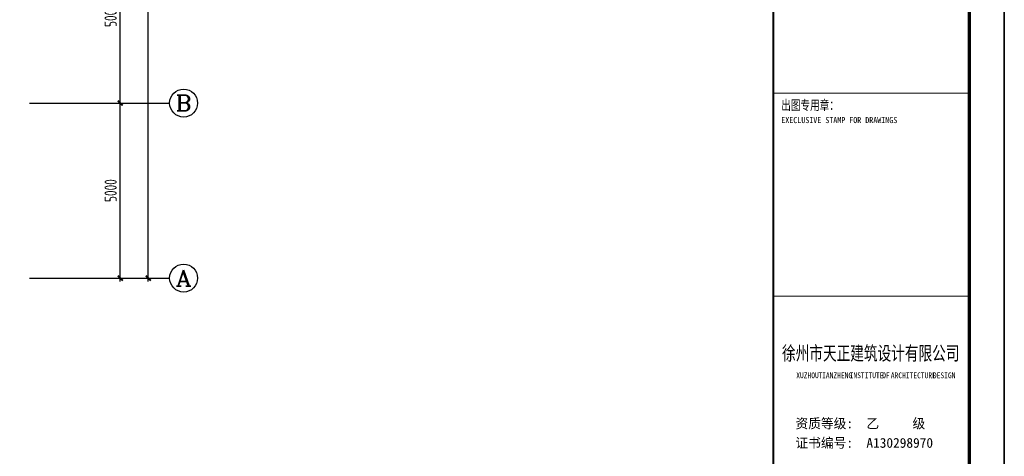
# Model space of a CAD drawing. Extents: x -302077 to 107904, y -9283 to 295706.
# Tile 136 of 256: x -103508 to -75370, y 192136 to 204609. Entities that reach past the tile are written whole.
import ezdxf
from ezdxf.enums import TextEntityAlignment as Align

# ---------------------------------------------------------------- set-up
doc = ezdxf.new("R2010")
doc.units = 0
doc.header["$LTSCALE"] = 500
doc.header["$MEASUREMENT"] = 0
doc.layers.get('0').update_dxf_attribs({"linetype": 'CONTINUOUS'})
doc.layers.get('Defpoints').update_dxf_attribs({"linetype": 'CONTINUOUS'})
for name, color, linetype in [('AXIS', 3, 'CONTINUOUS'), ('AXIS_TEXT', 7, 'CONTINUOUS'), ('PUB_DIM', 3, 'CONTINUOUS'), ('PUB_TITLE', 4, 'CONTINUOUS'), ('SHEET_TEXT', 3, 'CONTINUOUS'), ('TK', 7, 'CONTINUOUS')]:
    doc.layers.add(name, color=color, linetype=linetype)
doc.styles.add('-宋体', font='txt', dxfattribs={"width": 0.8})
doc.styles.add('_TCH_AXIS', font='COMPLEX', dxfattribs={"bigfont": 'GBCBIG'})
doc.styles.add('COMPLEX', font='COMPLEX')
doc.styles.add('TKHZ1', font='txt', dxfattribs={"width": 0.8})
doc.styles.add('TSSD_Dimension', font='tssdeng.shx', dxfattribs={"width": 0.7, "bigfont": 'hztxt.shx'})
doc.styles.add('黑体', font='simhei.ttf', dxfattribs={"width": 0.7, "height": 300})
doc.dimstyles.new('TSSD_100_100', dxfattribs={"dimtxt": 350, "dimasz": 100, "dimexe": 100, "dimexo": 250, "dimgap": 100, "dimtad": 1, "dimdec": 0, "dimzin": 0, "dimdsep": 46, "dimtxsty": 'TSSD_Dimension', "dimblk": 'ARCHTICK', "dimblk1": 'ARCHTICK', "dimblk2": 'ARCHTICK', "dimcen": 0, "dimdle": 100, "dimclrt": 7, "dimadec": 0, "dimazin": 0, "dimtfac": 1, "dimtdec": 0, "dimtix": 1, "dimtmove": 2, "dimatfit": 3, "dimfxl": 1, "dimtolj": 1, "dimtzin": 0, "dimarcsym": 0})

# ---------------------------------------------------------------- blocks, each defined once
blk = doc.blocks.new('_ArchTick')
at = {"color": 0, "linetype": 'ByBlock', "const_width": 0.5}
blk.add_lwpolyline([(-0.71, -0.71), (0.71, 0.71)], dxfattribs=at)
blk = doc.blocks.new('*D333')
at = {"layer": 'AXIS', "color": 0, "lineweight": -2}
for p, q in [((150111, -79428), (150111, -74228)), ((147861, -74328), (150211, -74328)), ((147861, -79328), (150211, -79328))]:
    blk.add_line(p, q, dxfattribs=at)
at = {"layer": 'Defpoints', "color": 0}
for p in [(147611, -74328), (150111, -74328), (147611, -79328)]:
    blk.add_point(p, dxfattribs=at)
at = {"layer": 'AXIS', "color": 0, "lineweight": -2, "xscale": 100, "yscale": 100, "zscale": 100}
for p, rotation in [((150111, -74328), 90), ((150111, -79328), 270)]:
    blk.add_blockref('_ArchTick', p, dxfattribs=dict(at, rotation=rotation))
at = {"layer": 'AXIS', "color": 7, "insert": (149836, -76828), "char_height": 350, "attachment_point": 5, "rotation": 90, "style": 'TSSD_Dimension'}
blk.add_mtext('\\A1;5000', dxfattribs=at)
blk = doc.blocks.new('*D334')
at = {"layer": 'AXIS', "color": 0, "lineweight": -2}
for p, q in [((147861, -69328), (150211, -69328)), ((150111, -74428), (150111, -69228)), ((147861, -74328), (150211, -74328))]:
    blk.add_line(p, q, dxfattribs=at)
at = {"layer": 'Defpoints', "color": 0}
for p in [(147611, -69328), (150111, -69328), (147611, -74328)]:
    blk.add_point(p, dxfattribs=at)
at = {"layer": 'AXIS', "color": 0, "lineweight": -2, "xscale": 100, "yscale": 100, "zscale": 100}
for p, rotation in [((150111, -69328), 90), ((150111, -74328), 270)]:
    blk.add_blockref('_ArchTick', p, dxfattribs=dict(at, rotation=rotation))
at = {"layer": 'AXIS', "color": 7, "insert": (149836, -71828), "char_height": 350, "attachment_point": 5, "rotation": 90, "style": 'TSSD_Dimension'}
blk.add_mtext('\\A1;5000', dxfattribs=at)
blk = doc.blocks.new('*D338')
at = {"layer": 'AXIS', "color": 0, "lineweight": -2}
for p, q in [((150911, -79428), (150911, -52028)), ((147861, -52128), (151011, -52128)), ((147861, -79328), (151011, -79328))]:
    blk.add_line(p, q, dxfattribs=at)
at = {"layer": 'Defpoints', "color": 0}
for p in [(147611, -52128), (150911, -52128), (147611, -79328)]:
    blk.add_point(p, dxfattribs=at)
at = {"layer": 'AXIS', "color": 0, "lineweight": -2, "xscale": 100, "yscale": 100, "zscale": 100}
for p, rotation in [((150911, -52128), 90), ((150911, -79328), 270)]:
    blk.add_blockref('_ArchTick', p, dxfattribs=dict(at, rotation=rotation))
at = {"layer": 'AXIS', "color": 7, "insert": (150636, -65728), "char_height": 350, "attachment_point": 5, "rotation": 90, "style": 'TSSD_Dimension'}
blk.add_mtext('\\A1;27200', dxfattribs=at)
blk = doc.blocks.new('_AXISO')
blk.add_circle((0, 0), 0.5)
at = {"layer": 'AXIS_TEXT', "style": 'COMPLEX', "width": 1.041667}
blk.add_attdef('A', text='', height=0.56, dxfattribs=at).set_placement((-0.25, -0.28), (0.25, -0.28), align=Align.FIT)
blk = doc.blocks.new('wrtgtg')
at = {"color": 4}
blk.add_line((7804, -4841), (7804, 52559), dxfattribs=at)
at = {"layer": 'PUB_TITLE'}
for p, q in [((8804, 53559), (8804, -5841)), ((7804, -4841), (7804, 52559))]:
    blk.add_line(p, q, dxfattribs=at)
blk.add_lwpolyline([(-75296, -5841), (8804, -5841), (8804, 53559), (-75296, 53559)], close=True, dxfattribs=at)
at = {"layer": 'PUB_TITLE', "const_width": 100}
blk.add_lwpolyline([(-72796, -4841), (7804, -4841), (7804, 52559), (-72796, 52559)], close=True, dxfattribs=at)
at = {"layer": 'PUB_TITLE'}
for points, const_width in [([(2204, -4841), (2204, 52559)], 50), ([(2204, 21759), (7804, 21759)], 29.7), ([(2204, 15959), (7804, 15959)], 29.7)]:
    blk.add_lwpolyline(points, dxfattribs=dict(at, const_width=const_width))
at = {"style": '黑体', "width": 0.8}
for s, height, p in [('XUZHOU', 164.3, (2858, 13617)), ('TIANZHENG', 164.3, (3491, 13617)), ('INSTITUTE', 164.3, (4385, 13617)), ('OF', 164.3, (5314, 13617)), ('ARCHITECTURE', 164.29, (5561, 13617)), ('DESIGN', 164.3, (6764, 13617))]:
    blk.add_text(s, height=height, dxfattribs=at).set_placement(p)
at = {"layer": 'SHEET_TEXT', "style": '-宋体', "width": 0.75}
blk.add_text('徐州市天正建筑设计有限公司', height=400, dxfattribs=at).set_placement((4987, 14131), align=Align.CENTER)
at = {"layer": 'TK', "style": 'TKHZ1'}
for s, height, width, p in [('出图专用章：', 280, 0.7, (2431, 21279)), ('EXECLUSIVE STAMP FOR DRAWINGS', 175, 0.8, (2431, 20904))]:
    blk.add_text(s, height=height, dxfattribs=dict(at, width=width)).set_placement(p)
at = {"layer": 'TK', "style": '-宋体'}
for s, p in [('资质等级:  乙     级', (2836, 12185)), ('证书编号:  A130298970', (2836, 11630))]:
    blk.add_text(s, height=280, dxfattribs=at).set_placement(p)
blk = doc.blocks.new('zzwww')
at = {"layer": 'AXIS'}
for p, q in [((147521, -74327.8), (151521, -74327.8)), ((147521, -79327.8), (151521, -79327.8))]:
    blk.add_line(p, q, dxfattribs=at)
ref = blk.add_blockref('_AXISO', (151921, -74327.8), dxfattribs=dict(at, xscale=800, yscale=800, zscale=800))
ref.add_attrib('A', 'B', dxfattribs={"layer": 'AXIS_TEXT', "height": 452.5, "style": '_TCH_AXIS', "width": 1.235294}).set_placement((151694.7, -74554), (152147.3, -74554), align=Align.FIT)
ref = blk.add_blockref('_AXISO', (151921, -79327.8), dxfattribs=dict(at, xscale=800, yscale=800, zscale=800))
ref.add_attrib('A', 'A', dxfattribs={"layer": 'AXIS_TEXT', "height": 452.5, "style": '_TCH_AXIS', "width": 1.166667}).set_placement((151694.7, -79554), (152147.3, -79554), align=Align.FIT)
for p1, p2, distance, picture, middle in [((147611.4, -79327.8), (147611.4, -52127.8), -3300, '*D338', (150636.4, -65727.8)), ((147611.4, -74327.8), (147611.4, -69327.8), -2500, '*D334', (149836.4, -71827.8)), ((147611.4, -79327.8), (147611.4, -74327.8), -2500, '*D333', (149836.4, -76827.8))]:
    dim = blk.add_aligned_dim(p1=p1, p2=p2, distance=distance, dimstyle='TSSD_100_100', dxfattribs=at)
    dim.commit()
    dim.dimension.update_dxf_attribs({"geometry": picture, "text_midpoint": middle})

msp = doc.modelspace()

# ---------------------------------------------------------------- block references
msp.add_blockref('wrtgtg', (-84174.787, 180749.881))
at = {"layer": 'PUB_DIM'}
msp.add_blockref('zzwww', (-250745.019, 276554.692), dxfattribs=at)

doc.saveas('drawing.dxf')
